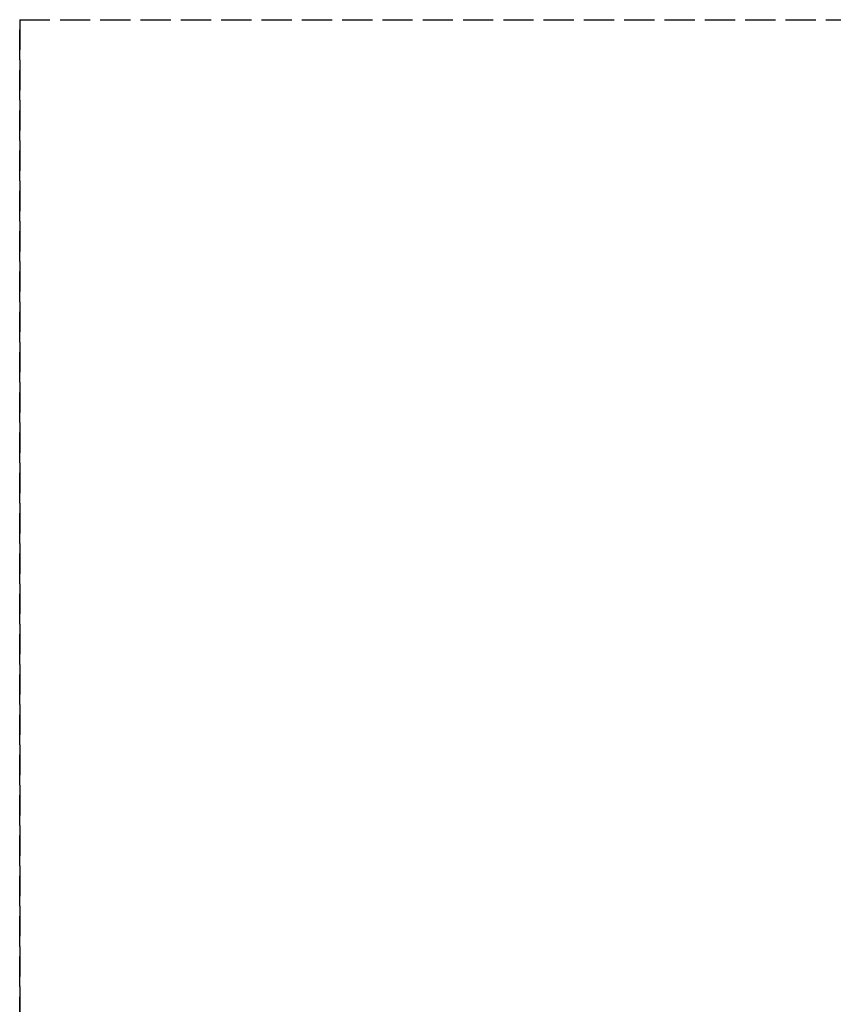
# Model space of a CAD drawing. Header units: millimetres. Extents: x 0 to 2050, y -94 to 94.
# Tile 5 of 10: x 0 to 40, y 45 to 94. Entities that reach past the tile are written whole.
import ezdxf

# ---------------------------------------------------------------- set-up
doc = ezdxf.new("R2010")
doc.units = ezdxf.units.MM
doc.header["$LTSCALE"] = 10
doc.linetypes.add('ALLCAD_Strich', pattern=[0.2, 0.15, -0.05])
doc.layers.add('BESCH_KONT_sich_schn_grun_2d', color=10, linetype='Continuous')
doc.layers.add('BESCH_KONT_sich_schn_seit_2d', color=160, linetype='Continuous')

msp = doc.modelspace()

# ---------------------------------------------------------------- linework, layer by layer
at = {"layer": 'BESCH_KONT_sich_schn_grun_2d', "linetype": 'ALLCAD_Strich'}
for q in [(0, -94), (2050, 94)]:
    msp.add_line((0, 94), q, dxfattribs=at)
at = {"layer": 'BESCH_KONT_sich_schn_seit_2d', "linetype": 'ALLCAD_Strich'}
for p, q in [((0, 94, 2418), (0, -94, 2418)), ((0, 94, 2368), (0, 94, 2418)), ((0, -94, 2368), (0, 94, 2368))]:
    msp.add_line(p, q, dxfattribs=at)

doc.saveas('drawing.dxf')
